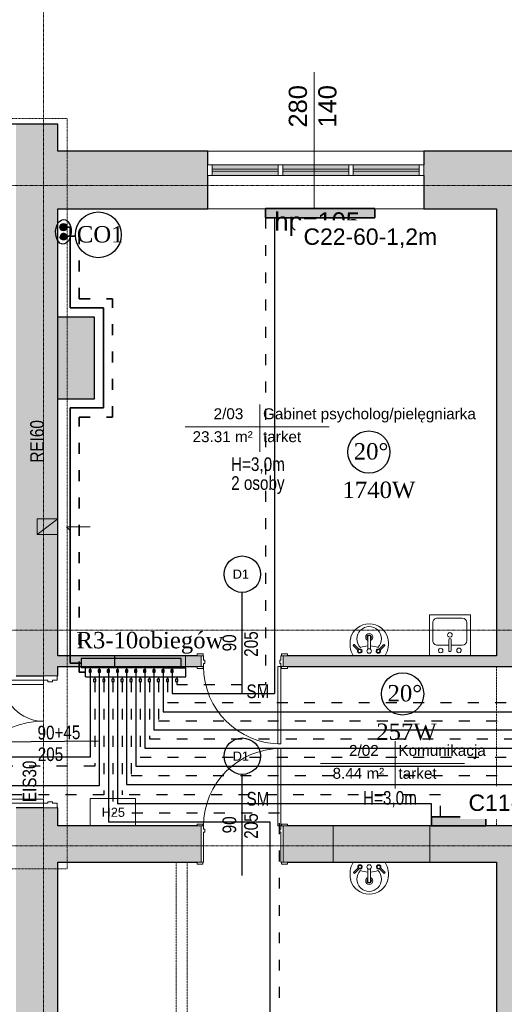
# Model space of a CAD drawing. Header units: inches. Extents: x -112469 to 885939, y -131046 to 286269.
# Tile 100 of 138: x 135883 to 141208, y -109603 to -98788. Entities that reach past the tile are written whole.
import ezdxf
from ezdxf.lldxf.tags import DXFTag

# ---------------------------------------------------------------- set-up
doc = ezdxf.new("R2010")
doc.units = ezdxf.units.IN
doc.header["$MEASUREMENT"] = 0
for name, pattern in [('ACAD_ISO03W100', [30, 12, -18]), ('Aligning Line 1_8_', [0.635, 0.3175, -0.3175]), ('Dash', [1.06, 0.53, -0.53]), ('Linia siatki', [0.9925, 0.47, -0.2175, 0.0875, -0.2175]), ('Ukryty', [0.714375, 0.47625, -0.238125])]:
    doc.linetypes.add(name, pattern=pattern)
for name, color, linetype, lineweight in [('_IS_CO grzejniki', 1, 'Continuous', 35), ('_IS_CO opis', 26, 'Continuous', 25), ('_IS_CO powrót', 5, 'ACAD_ISO03W100', 30), ('_IS_CO zasilenie', 1, 'Continuous', 30), ('_IS_CT powrot', 242, 'ACAD_ISO03W100', 35), ('_IS_CT zasilenie', 248, 'Continuous', 35), ('A-AREA-IDEN', 251, 'Continuous', 9), ('A-DETL', 251, 'Continuous', 9), ('A-DETL-HDLN', 251, 'Ukryty', 9), ('A-DETL-MEDM', 251, 'Continuous', 25), ('A-DETL-THIN', 251, 'Continuous', 9), ('A-DOOR', 251, 'Continuous', 9), ('A-DOOR-FRAM', 251, 'Continuous', 18), ('A-GLAZ', 251, 'Continuous', 9), ('A-WALL', 251, 'Continuous', 9), ('A-WALL-PATT', 254, 'Continuous', 25), ('G-ANNO-TEXT', 251, 'Continuous', 9), ('I-WALL', 251, 'Continuous', 9), ('P-SANR-FIXT', 251, 'Continuous', 9), ('S-GRID', 251, 'Continuous', 9)]:
    doc.layers.add(name, color=color, linetype=linetype, lineweight=lineweight)
for name, color, linetype in [('IS_Armatura_Therm', 7, 'SOLID'), ('IS_Rozdzielacze_Powrót', 5, 'Dash'), ('IS_Rozdzielacze_Zasilanie', 1, 'SOLID')]:
    doc.layers.add(name, color=color, linetype=linetype)
doc.styles.add('Arial', font='arial.ttf', dxfattribs={"height": 25})
doc.styles.add('Arial_1', font='arial.ttf', dxfattribs={"height": 12})
doc.styles.add('Arial_3', font='arial.ttf', dxfattribs={"height": 15})
doc.styles.add('Arial_4', font='arial.ttf', dxfattribs={"width": 0.8, "height": 18})
doc.styles.add('Arial_5', font='arial.ttf', dxfattribs={"height": 20})
doc.styles.add('krzysiek', font='times.ttf')
tags = doc.linetypes.add('SOLID', pattern=[10, 10, 0]).pattern_tags.tags
tags[6:7] = [DXFTag(74, 4), DXFTag(75, 0), DXFTag(340, '0'), DXFTag(46, 0.0), DXFTag(50, 0.0), DXFTag(44, 0.0), DXFTag(45, 0.0)]
tags[4:5] = [DXFTag(74, 4), DXFTag(75, 0), DXFTag(340, '0'), DXFTag(46, 0.0), DXFTag(50, 0.0), DXFTag(44, 0.0), DXFTag(45, 0.0)]

# ---------------------------------------------------------------- blocks, each defined once
blk = doc.blocks.new('Etyk_pom_1_mala - Etyk_pom_1_mala-219433-6_Poziom posadzka II pietra')
at = {"layer": 'A-AREA-IDEN'}
for p, q in [((-0.096, 0.144), (-0.096, -0.378)), ((-0.915, -0.101), (0.666, -0.101))]:
    blk.add_line(p, q, dxfattribs=at)
blk = doc.blocks.new('Zlew kuchenny - typu wyspowego - 450 x 450mm-548266-6_Poziom posadzka II pietra')
at = {"layer": 'P-SANR-FIXT'}
for p, q in [((-20.9, 22.7), (-20.9, -22.3)), ((24.1, -22.3), (24.1, 22.7)), ((0.3, 11.3), (-12, 11.3)), ((0.3, 17), (0.3, 5.3)), ((2.8, 17), (2.8, 5.3)), ((15.2, 11.3), (2.8, 11.3)), ((-17.1, 6.2), (-17.1, -13.4)), ((20.3, -13.4), (20.3, 6.2)), ((-12, -18.5), (15.2, -18.5)), ((-20.9, -22.3), (24.1, -22.3))]:
    blk.add_line(p, q, dxfattribs=at)
for centre, radius, start, end in [((-12, 6.2), 5.08, 90, 180), ((-8.4, 17), 2.54, 360, 180), ((-8.4, 17), 2.54, 180, 360), ((1.6, 17), 1.27, 360, 180), ((11.7, 17.2), 2.54, 360, 180), ((11.7, 17.2), 2.54, 180, 0), ((15.2, 6.2), 5.08, 360, 90), ((1.6, 0), 2.54, 360, 180), ((1.6, 0), 2.54, 180, 0), ((1.6, 5.3), 1.27, 180, 0), ((-12, -13.4), 5.08, 180, 270), ((15.2, -13.4), 5.08, 270, 0)]:
    blk.add_arc(centre, radius, start, end, dxfattribs=at)
blk = doc.blocks.new('Drzwi-korytarz-niesymetryczne-wpuszczane - 1350 x 2000mm-591046-6_Poziom posadzka II pietra')
at = {"layer": 'A-DOOR', "lineweight": 18}
for p, q in [((-67.5, -6.365), (-67.5, 83.635)), ((-67.5, 83.635), (-63, 83.635)), ((-63, 83.635), (-63, -6.365)), ((67.5, 38.635), (63, 38.635)), ((63, 38.635), (63, -6.365)), ((67.5, -6.365), (67.5, 38.635)), ((-63, -6.365), (-67.5, -6.365)), ((63, -6.365), (67.5, -6.365))]:
    blk.add_line(p, q, dxfattribs=at)
at = {"layer": 'A-DOOR'}
for centre, radius, start, end in [((-67.5, -6.365), 90, 0, 90), ((67.5, -6.365), 45, 90, 180)]:
    blk.add_arc(centre, radius, start, end, dxfattribs=at)
at = {"layer": 'A-DOOR-FRAM'}
for p, q in [((-67.5, -6.365), (-72.5, -6.365)), ((-72.5, -6.365), (-72.5, -21.365)), ((-67.5, -11.34125), (-67.5, -6.365)), ((67.5, -6.365), (67.5, -11.34125)), ((72.5, -6.365), (67.5, -6.365)), ((72.5, -21.365), (72.5, -6.365)), ((-72.5, -21.365), (-67.5, -21.365)), ((-65.9125, -11.34125), (-67.5, -11.34125)), ((-67.5, -21.365), (-67.5, -16.44375)), ((-67.5, -16.44375), (-65.9125, -16.44375)), ((-65.9125, -16.44375), (-65.9125, -11.34125)), ((67.5, -11.34125), (65.9125, -11.34125)), ((65.9125, -11.34125), (65.9125, -16.44375)), ((65.9125, -16.44375), (67.5, -16.44375)), ((67.5, -16.44375), (67.5, -21.365)), ((67.5, -21.365), (72.5, -21.365))]:
    blk.add_line(p, q, dxfattribs=at)
blk = doc.blocks.new('Lavabo mural - 05 - 440mm x 350mm-346807-6_Poziom posadzka II pietra')
at = {"layer": 'P-SANR-FIXT'}
for p, q in [((-17.2, -11), (-11.7, -5.6)), ((-16.1, -12.1), (-10.7, -6.7)), ((-1.5, -21.5), (-1.5, -7.1)), ((1.5, -21.5), (1.5, -7.1)), ((16.4, -12.1), (11, -6.7)), ((17.5, -11), (12, -5.6))]:
    blk.add_line(p, q, dxfattribs=at)
for centre, radius, start, end in [((5.3, -13.1), 26.4, 150.3649, 193.6351), ((-5.3, -13.1), 26.4, 346.3649, 29.6351), ((0, -18.4), 13.5, 135.4629, 45.0556), ((-10.1, -5.1), 2.5, 0, 180), ((-10.1, -5.1), 2.5, 180, 207.0533), ((-10.1, -5.1), 1.7, 360, 180), ((-10.1, -5.1), 1.7, 180, 198.0596), ((-10.1, -5.1), 1.7, 198.0596, 360), ((-10.1, -5.1), 2.5, 242.9467, 0), ((-0.2, 16), 26.7, 249.1986, 267.1093), ((0, -5.1), 2.5, 0, 180), ((0, -5.1), 2.5, 180, 0), ((-0.2, 16), 26.7, 273.5606, 291.3199), ((10.4, -5.1), 2.5, 360, 180), ((10.4, -5.1), 2.5, 180, 297.0533), ((10.4, -5.1), 1.7, 0, 180), ((10.4, -5.1), 1.7, 180, 0), ((10.4, -5.1), 2.5, 332.9467, 360), ((-0.6, -14.5), 20.4, 193.6351, 271.6558), ((0, -20.4), 3.86, 112.8828, 180), ((0, -20.4), 3.86, 180, 360), ((0, -20.4), 2.35, 129.6826, 180), ((0, -20.4), 2.35, 180, 360), ((0.6, -14.5), 20.4, 268.3442, 346.3649), ((0, -20.4), 3.86, 360, 67.1178), ((0, -20.4), 2.35, 360, 50.3185)]:
    blk.add_arc(centre, radius, start, end, dxfattribs=at)
for centre, major_axis, ratio, start_param, end_param in [((-16.6, -11.6), (-0.545, 0.545), 0.274309, 0, 3.141593), ((0, -21.5), (-1.5, 0), 0.428525, 0, 3.141593), ((17, -11.6), (0.545, 0.545), 0.274309, 3.141593, 6.283185)]:
    blk.add_ellipse(centre, major_axis=major_axis, ratio=ratio, start_param=start_param, end_param=end_param, dxfattribs=at)
blk = doc.blocks.new('Aluminum_2 szybowe - 160x140 wymiana-631431-6_Poziom posadzka II pietra')
at = {"layer": 'A-GLAZ'}
h = blk.add_hatch(color=256, dxfattribs=at)
h.paths.add_polyline_path([(-59.7, 7.7), (-59.7, 12.2), (-132.1, 12.2), (-132.1, 7.7), (-112.9, 7.7)])
h.paths.add_polyline_path([(-112.9, 14.7), (-59.7, 14.7), (-59.7, 19.2), (-132.1, 19.2), (-132.1, 14.7)])
h = blk.add_hatch(color=256, dxfattribs=at)
h.paths.add_polyline_path([(17.8, 7.7), (17.8, 12.2), (-54.6, 12.2), (-54.6, 7.7)])
h.paths.add_polyline_path([(17.8, 14.7), (17.8, 19.2), (-54.6, 19.2), (-54.6, 14.7)])
at = {"layer": 'A-GLAZ', "lineweight": 18}
for p, q in [((-132.1, 19.2), (-137.2, 19.2)), ((-137.2, 19.2), (-137.2, 7.7)), ((-132.1, 7.7), (-132.1, 19.2)), ((-59.7, 14.7), (-132.1, 14.7)), ((-132.1, 14.7), (-132.1, 12.2)), ((-132.1, 12.2), (-59.7, 12.2)), ((-54.6, 19.2), (-59.7, 19.2)), ((-59.7, 19.2), (-59.7, 7.7)), ((-59.7, 12.2), (-59.7, 14.7)), ((-54.6, 7.7), (-54.6, 19.2)), ((17.8, 14.7), (-54.6, 14.7)), ((-54.6, 14.7), (-54.6, 12.2)), ((-54.6, 12.2), (17.8, 12.2)), ((22.8, 19.2), (17.8, 19.2)), ((17.8, 19.2), (17.8, 7.7)), ((17.8, 12.2), (17.8, 14.7)), ((22.8, 7.7), (22.8, 19.2)), ((-137.2, 7.7), (-132.1, 7.7)), ((-59.7, 7.7), (-54.6, 7.7)), ((17.8, 7.7), (22.8, 7.7))]:
    blk.add_line(p, q, dxfattribs=at)
at = {"layer": 'A-GLAZ'}
for p, q in [((-132.1, 19.2), (-59.7, 19.2)), ((-54.6, 19.2), (17.8, 19.2)), ((-59.7, 7.7), (-132.1, 7.7)), ((17.8, 7.7), (-54.6, 7.7))]:
    blk.add_line(p, q, dxfattribs=at)
blk = doc.blocks.new('Drzwi-wewnętrzne-jednoskrzydłowe-dwupanelowe-drewniane - 900 x 2100mm-617696-6_Poziom posadzka II pietra')
at = {"layer": 'A-DOOR', "lineweight": 18}
for p, q in [((42.5, 104.6825), (39, 104.6825)), ((39, 104.6825), (39, 19.6825)), ((42.5, 19.6825), (42.5, 104.6825)), ((39, 19.6825), (42.5, 19.6825))]:
    blk.add_line(p, q, dxfattribs=at)
at = {"layer": 'A-DOOR'}
for p, q in [((-43.135, 21.6825), (-49.635, 21.6825)), ((-49.635, 21.6825), (-49.635, 19.6825)), ((-43.135, 19.6825), (-43.135, 21.6825)), ((49.635, 21.6825), (43.135, 21.6825)), ((43.135, 21.6825), (43.135, 19.6825)), ((49.635, 19.6825), (49.635, 21.6825)), ((-49.635, 19.6825), (-43.135, 19.6825)), ((43.135, 19.6825), (49.635, 19.6825)), ((-43.135, -20.3175), (-49.635, -20.3175)), ((-49.635, -20.3175), (-49.635, -22.3175)), ((-43.135, -22.3175), (-43.135, -20.3175)), ((49.635, -20.3175), (43.135, -20.3175)), ((43.135, -20.3175), (43.135, -22.3175)), ((49.635, -22.3175), (49.635, -20.3175)), ((-49.635, -22.3175), (-43.135, -22.3175)), ((43.135, -22.3175), (49.635, -22.3175))]:
    blk.add_line(p, q, dxfattribs=at)
blk.add_arc((42.5, 19.6825), 85, 90, 180, dxfattribs=at)
at = {"layer": 'A-DOOR-FRAM'}
for p, q in [((-42.5, 19.6825), (-45, 19.6825)), ((-45, 19.6825), (-45, -20.3175)), ((-42.5, 16.1825), (-42.5, 19.6825)), ((-41.23, 16.1825), (-42.5, 16.1825)), ((-42.5, -20.3175), (-42.5, 12.69)), ((-42.5, 12.69), (-41.23, 12.69)), ((-41.23, 12.69), (-41.23, 16.1825)), ((42.5, 16.1825), (41.23, 16.1825)), ((41.23, 16.1825), (41.23, 12.69)), ((41.23, 12.69), (42.5, 12.69)), ((42.5, 19.6825), (42.5, 16.1825)), ((45, 19.6825), (42.5, 19.6825)), ((42.5, 12.69), (42.5, -20.3175)), ((45, -20.3175), (45, 19.6825)), ((-45, -20.3175), (-42.5, -20.3175)), ((42.5, -20.3175), (45, -20.3175))]:
    blk.add_line(p, q, dxfattribs=at)
blk = doc.blocks.new('Drzwi-wewnętrzne-jednoskrzydłowe-dwupanelowe-drewniane - 900 x 2100mm-658395-6_Poziom posadzka II pietra')
at = {"layer": 'A-DOOR'}
for p, q in [((-49.6, 8.3), (-43.1, 8.3)), ((-49.6, 6.3), (-49.6, 8.3)), ((-43.1, 6.3), (-49.6, 6.3)), ((-43.1, 8.3), (-43.1, 6.3)), ((43.1, 8.3), (49.6, 8.3)), ((43.1, 6.3), (43.1, 8.3)), ((49.6, 6.3), (43.1, 6.3)), ((49.6, 8.3), (49.6, 6.3)), ((-49.6, -5.7), (-43.1, -5.7)), ((-49.6, -7.7), (-49.6, -5.7)), ((-43.1, -7.7), (-49.6, -7.7)), ((-43.1, -5.7), (-43.1, -7.7)), ((43.1, -5.7), (49.6, -5.7)), ((43.1, -7.7), (43.1, -5.7)), ((49.6, -7.7), (43.1, -7.7)), ((49.6, -5.7), (49.6, -7.7))]:
    blk.add_line(p, q, dxfattribs=at)
at = {"layer": 'A-DOOR', "lineweight": 18}
for p, q in [((39, -5.7), (42.5, -5.7)), ((39, -90.7), (39, -5.7)), ((42.5, -5.7), (42.5, -90.7)), ((42.5, -90.7), (39, -90.7))]:
    blk.add_line(p, q, dxfattribs=at)
at = {"layer": 'A-DOOR'}
blk.add_arc((42.5, -5.7), 85, 180, 270, dxfattribs=at)
at = {"layer": 'A-DOOR-FRAM'}
for p, q in [((-45, 6.3), (-42.5, 6.3)), ((-45, -5.7), (-45, 6.3)), ((-42.5, 6.3), (-42.5, 1.3)), ((-42.5, 1.3), (-41.2, 1.3)), ((-41.2, 1.3), (-41.2, -2.2)), ((41.2, 1.3), (42.5, 1.3)), ((41.2, -2.2), (41.2, 1.3)), ((42.5, 6.3), (45, 6.3)), ((42.5, 1.3), (42.5, 6.3)), ((45, 6.3), (45, -5.7)), ((-42.5, -5.7), (-45, -5.7)), ((-42.5, -2.2), (-42.5, -5.7)), ((-41.2, -2.2), (-42.5, -2.2)), ((42.5, -2.2), (41.2, -2.2)), ((42.5, -5.7), (42.5, -2.2)), ((45, -5.7), (42.5, -5.7))]:
    blk.add_line(p, q, dxfattribs=at)
blk = doc.blocks.new('2 PIĘTRO')
at = {"layer": 'A-WALL-PATT', "lineweight": 9}
h = blk.add_hatch(color=251, dxfattribs=at)
h.paths.add_polyline_path([(198273.54, -19445.71), (198733.54, -19445.71), (198733.54, -11555.71), (198273.54, -11555.71), (198273.54, -19425.71)])
h.paths.add_polyline_path([(198273.54, -10105.71), (198733.54, -10105.71), (198733.54, -4045.71), (198273.54, -4045.71), (198273.54, -9567.62)])
h = blk.add_hatch(color=251, dxfattribs=at)
h.paths.add_polyline_path([(203553.54, -4975.71), (203733.54, -4975.71), (203733.54, -4345.71), (202753.54, -4345.71), (202753.54, -4975.71)])
h.paths.add_polyline_path([(199733.07, -4975.71), (200378.94, -4975.71), (200378.94, -4345.71), (198733.54, -4345.71), (198733.54, -4975.71)])
h = blk.add_hatch(color=251, dxfattribs=at)
h.paths.add_polyline_path([(203753.54, -19445.71), (203953.54, -19445.71), (203953.54, -12155.71), (203553.54, -12155.71), (203553.54, -19445.71)])
h.paths.add_polyline_path([(203553.54, -9885.71), (203953.54, -9885.71), (203953.54, -4975.71), (203553.54, -4975.71), (203553.54, -9567.62)])
for points in [[(198733.54, -7065.71), (199133.54, -7065.71), (199133.54, -6165.71), (198733.54, -6165.71), (198733.54, -6588.15)], [(199353.54, -10005.71), (199353.54, -9885.71), (198733.54, -9885.71), (198733.54, -10005.71), (198901.63, -10005.71)], [(199353.54, -10005.71), (200133.54, -10005.71), (200133.54, -9885.71), (199353.54, -9885.71)], [(202818.54, -12155.71), (202818.54, -11755.71), (201758.54, -11755.71), (201758.54, -12155.71)]]:
    blk.add_hatch(color=251, dxfattribs=at).paths.add_polyline_path(points)
h = blk.add_hatch(color=251, dxfattribs=at)
h.paths.add_polyline_path([(203953.54, -10005.71), (203953.54, -9885.71), (201208.54, -9885.71), (201208.54, -10005.71), (203058.81, -10005.71)])
h.paths.add_polyline_path([(200262.19, -10005.71), (200308.54, -10005.71), (200308.54, -9885.71), (200133.54, -9885.71), (200133.54, -10005.71)])
h = blk.add_hatch(color=251, dxfattribs=at)
h.paths.add_polyline_path([(201254.89, -12155.71), (201758.54, -12155.71), (201758.54, -11755.71), (201208.54, -11755.71), (201208.54, -12155.71)])
h.paths.add_polyline_path([(200308.54, -12155.71), (200308.54, -11755.71), (198733.54, -11755.71), (198733.54, -12155.71), (200262.19, -12155.71)])
h = blk.add_hatch(color=251, dxfattribs=at)
h.paths.add_polyline_path([(206163.19, -12155.71), (206366.84, -12155.71), (206366.84, -11755.71), (206116.84, -11755.71), (206116.84, -12155.71)])
h.paths.add_polyline_path([(204721.69, -12155.71), (205216.84, -12155.71), (205216.84, -11755.71), (202818.54, -11755.71), (202818.54, -12155.71), (203953.54, -12155.71)])
at = {"layer": 'A-DETL', "color": 251, "linetype": 'Aligning Line 1_8_', "lineweight": 18}
for p, q in [((194873.54, -3985.41), (198833.49, -3985.41)), ((198833.49, -12225.41), (198833.49, -3985.41)), ((192196.33, -12225.41), (198833.49, -12225.41))]:
    blk.add_line(p, q, dxfattribs=at)
at = {"layer": 'A-DETL', "color": 251, "lineweight": 18}
for p, q in [((198733.54, -8384.17), (198503.54, -8556.25)), ((198503.54, -8384.17), (198503.54, -8556.25)), ((198733.54, -8384.17), (198503.54, -8384.17)), ((198733.54, -8556.25), (198733.54, -8384.17)), ((198826.42, -8470.05), (198868.84, -8512.48)), ((198826.42, -8470.05), (199086.42, -8470.05)), ((198733.54, -8556.25), (198503.54, -8556.25))]:
    blk.add_line(p, q, dxfattribs=at)
at = {"layer": 'A-DETL-HDLN', "color": 251}
for p, q in [((203553.54, -10005.71), (203553.54, -11755.71)), ((200033.54, -14355.71), (200033.54, -12155.71)), ((200153.54, -14475.71), (200153.54, -12155.71))]:
    blk.add_line(p, q, dxfattribs=at)
at = {"layer": 'A-DETL-MEDM', "color": 251}
for p, q in [((200758.54, -10300.71), (200758.54, -9190.71)), ((199177.17, -10825.9), (198067.22, -10836.63)), ((200758.54, -12299.89), (200758.54, -11189.89))]:
    blk.add_line(p, q, dxfattribs=at)
for centre in [(200758.54, -8990.71), (200758.54, -10989.89)]:
    blk.add_circle(centre, 200, dxfattribs=at)
at = {"layer": 'A-DETL-THIN', "color": 251}
for p, q in [((201548.87, -4975.71), (201548.87, -3475.71)), ((199086.42, -11755.71), (199086.42, -11455.71)), ((199086.42, -11455.71), (199586.42, -11455.71)), ((199586.42, -11455.71), (199586.42, -11755.71)), ((199586.42, -11755.71), (199086.42, -11755.71))]:
    blk.add_line(p, q, dxfattribs=at)
at = {"layer": 'A-WALL', "color": 251, "lineweight": 25}
for p, q in [((198733.54, -4045.71), (197533.54, -4045.71)), ((198733.54, -4345.71), (198733.54, -4045.71)), ((200378.94, -4345.71), (198733.54, -4345.71)), ((200378.94, -4495.71), (200378.94, -4345.71)), ((202753.54, -4345.71), (202753.54, -4495.71)), ((209533.54, -4345.71), (202753.54, -4345.71)), ((200378.94, -4975.71), (200378.94, -4610.01)), ((202753.54, -4610.01), (202753.54, -4975.71)), ((198733.54, -4975.71), (200378.94, -4975.71)), ((198733.54, -9885.71), (198733.54, -4975.71)), ((202753.54, -4975.71), (203553.54, -4975.71)), ((200262.19, -9885.71), (198733.54, -9885.71)), ((199353.54, -9885.71), (199353.54, -10005.71)), ((203553.54, -9885.71), (201254.89, -9885.71)), ((198733.54, -10005.71), (200262.19, -10005.71)), ((198733.54, -10105.71), (198733.54, -10005.71)), ((201254.89, -10005.71), (203953.54, -10005.71)), ((198273.54, -10105.71), (198573.54, -10105.71)), ((198723.54, -10105.71), (198733.54, -10105.71)), ((198573.54, -11555.71), (198273.54, -11555.71)), ((198733.54, -11555.71), (198723.54, -11555.71)), ((198733.54, -11755.71), (198733.54, -11555.71)), ((198733.54, -19445.71), (198733.54, -12155.71))]:
    blk.add_line(p, q, dxfattribs=at)
at = {"layer": 'A-WALL', "color": 251}
for p, q in [((200378.94, -4345.71), (202753.54, -4345.71)), ((202753.54, -4975.71), (200378.94, -4975.71)), ((200133.54, -10005.71), (200133.54, -9885.71)), ((201758.54, -12155.71), (201758.54, -11755.71)), ((202818.54, -12155.71), (202818.54, -11755.71))]:
    blk.add_line(p, q, dxfattribs=at)
at = {"layer": 'I-WALL', "color": 251, "lineweight": 25}
for p, q in [((203553.54, -4975.71), (203553.54, -9885.71)), ((199133.54, -6165.71), (198733.54, -6165.71)), ((199133.54, -7065.71), (199133.54, -6165.71)), ((198733.54, -7065.71), (199133.54, -7065.71)), ((200262.19, -11755.71), (198733.54, -11755.71)), ((205170.49, -11755.71), (201254.89, -11755.71)), ((198733.54, -12155.71), (200262.19, -12155.71)), ((201254.89, -12155.71), (203553.54, -12155.71)), ((203553.54, -12155.71), (203553.54, -19445.71))]:
    blk.add_line(p, q, dxfattribs=at)
at = {"layer": 'S-GRID', "color": 251, "linetype": 'Linia siatki'}
for p, q in [((198573.54, -349.63), (198573.54, -23392.42)), ((178601.56, -4720.71), (213831.77, -4720.71)), ((178601.56, -9605.71), (213831.77, -9605.71)), ((178601.56, -11975.71), (213831.77, -11975.71))]:
    blk.add_line(p, q, dxfattribs=at)
at = {"layer": 'A-AREA-IDEN', "color": 251, "xscale": 999.9999999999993, "yscale": 999.9999999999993, "zscale": 999.9999999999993}
for p in [(201046.06, -7270.23), (202534.06, -10968.2)]:
    blk.add_blockref('Etyk_pom_1_mala - Etyk_pom_1_mala-219433-6_Poziom posadzka II pietra', p, dxfattribs=at)
at = {"layer": 'A-DOOR', "color": 251, "xscale": 10, "yscale": 10, "zscale": 10}
for name, p in [('Drzwi-wewnętrzne-jednoskrzydłowe-dwupanelowe-drewniane - 900 x 2100mm-658395-6_Poziom posadzka II pietra', (200758.54, -9948.88)), ('Drzwi-wewnętrzne-jednoskrzydłowe-dwupanelowe-drewniane - 900 x 2100mm-617696-6_Poziom posadzka II pietra', (200758.54, -11952.53))]:
    blk.add_blockref(name, p, dxfattribs=at)
at = {"layer": 'A-DOOR', "color": 251, "xscale": 10, "yscale": 10, "zscale": 10, "rotation": 89.99999999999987}
blk.add_blockref('Drzwi-korytarz-niesymetryczne-wpuszczane - 1350 x 2000mm-591046-6_Poziom posadzka II pietra', (198509.89, -10830.71), dxfattribs=at)
at = {"layer": 'A-GLAZ', "color": 251, "xscale": 10, "yscale": 10, "zscale": 10}
for p in [(201750.54, -4687.26), (202525.14, -4687.26)]:
    blk.add_blockref('Aluminum_2 szybowe - 160x140 wymiana-631431-6_Poziom posadzka II pietra', p, dxfattribs=at)
at = {"layer": 'P-SANR-FIXT', "color": 251, "xscale": 10, "yscale": 10, "zscale": 10, "rotation": 180}
for name, p in [('Zlew kuchenny - typu wyspowego - 450 x 450mm-548266-6_Poziom posadzka II pietra', (203056.13, -9658.36)), ('Lavabo mural - 05 - 440mm x 350mm-346807-6_Poziom posadzka II pietra', (202153.54, -9885.71))]:
    blk.add_blockref(name, p, dxfattribs=at)
at = {"layer": 'P-SANR-FIXT', "color": 251, "xscale": 10, "yscale": 10, "zscale": 10}
blk.add_blockref('Lavabo mural - 05 - 440mm x 350mm-346807-6_Poziom posadzka II pietra', (202153.54, -12155.71), dxfattribs=at)
at = {"layer": 'A-AREA-IDEN', "color": 251, "char_height": 120, "attachment_point": 1, "style": 'Arial_1'}
for s, insert, width in [('2/03', (200444.15, -7168.52), 424.8944), ('Gabinet psycholog/pielęgniarka', (200986.93, -7168.52), 2425.0259), ('23.31 m²', (200212.79, -7420.23), 857.8056), ('tarket', (200986.93, -7420.23), 553.1644), ('2/02', (201932.15, -10866.49), 424.8944), ('Komunikacja', (202474.93, -10866.49), 1242.6156), ('8.44 m²', (201750.79, -11118.2), 737.5525), ('tarket', (202474.93, -11118.2), 553.1644)]:
    blk.add_mtext(s, dxfattribs=dict(at, insert=insert, width=width))
at = {"layer": 'G-ANNO-TEXT', "color": 251, "attachment_point": 1}
for s, insert, char_height, width, rotation, style in [('280', (201269.45, -4084.41), 200, 577.215, 90, 'Arial_5'), ('140', (201593.57, -4084.41), 200, 577.215, 90, 'Arial_5'), ('REI60', (198428.35, -7764.21), 150, 713.5019, 90, 'Arial_4'), ('90', (200542.04, -9838.42), 150, 288.6075, 90, 'Arial_4'), ('205', (200780.16, -9897.95), 150, 432.9112, 90, 'Arial_4'), ('90+45', (198508.36, -10656.51), 150, 729.5356, 0.553767, 'Arial_4'), ('205', (198510.67, -10894.62), 150, 432.9112, 0.553767, 'Arial_4'), ('EIS30', (198345.65, -11495), 150, 697.4681, 90, 'Arial_4'), ('205', (200780.16, -11897.13), 150, 432.9112, 90, 'Arial_4'), ('90', (200542.04, -11837.6), 150, 288.6075, 90, 'Arial_4')]:
    blk.add_mtext(s, dxfattribs=dict(at, insert=insert, char_height=char_height, width=width, rotation=rotation, style=style))
for s, insert, char_height, width, style in [('hp=105', (201111.92, -5015.65), 200, 1162.4469, 'Arial_5'), ('H=3,0m', (200635.07, -7707.19), 150, 913.9237, 'Arial_4'), ('2 osoby', (200636.78, -7914.41), 150, 873.8394, 'Arial_4'), ('D1', (200654.03, -8939.46), 100, 216.4556, 'Arial_3'), ('SM', (200805, -10202.38), 150, 384.81, 'Arial_4'), ('D1', (200654.03, -10938.64), 100, 216.4556, 'Arial_3'), ('SM', (200805, -11382.38), 150, 384.81, 'Arial_4'), ('H=3,0m', (202085.81, -11372.54), 150, 913.9237, 'Arial_4'), ('H25', (199213.34, -11556), 100, 304.6413, 'Arial_3')]:
    blk.add_mtext(s, dxfattribs=dict(at, insert=insert, char_height=char_height, width=width, style=style))

msp = doc.modelspace()

# ---------------------------------------------------------------- block references
msp.add_blockref('2 PIĘTRO', (-62430, -95888))

# ---------------------------------------------------------------- next in the draw order: hatches: boundary and pattern name
at = {"layer": '_IS_CO grzejniki'}
h = msp.add_hatch(color=256, dxfattribs=at)
h.dxf.hatch_style = 1
edge = h.paths.add_edge_path()
edge.add_line((139784, -100963), (139784, -100863))
edge.add_line((139084, -100863), (138584, -100863))
edge.add_line((138584, -100863), (138584, -100963))
edge.add_line((138584, -100963), (139084, -100963))
h = msp.add_hatch(color=256, dxfattribs=at)
h.dxf.hatch_style = 1
edge = h.paths.add_edge_path()
edge.add_line((141007, -107643), (141007, -107543))
edge.add_line((140807, -107543), (140407, -107543))
edge.add_line((140407, -107543), (140407, -107643))
edge.add_line((140407, -107643), (140807, -107643))
at = {"layer": '_IS_CO powrót', "ltscale": 10}
msp.add_hatch(color=256, dxfattribs=at).paths.add_polyline_path([(136365, -101207, 1), (136365, -101127, 1)])
at = {"layer": '_IS_CO zasilenie', "ltscale": 10}
msp.add_hatch(color=256, dxfattribs=at).paths.add_polyline_path([(136365, -101107, 1), (136365, -101027, 1)])

# ---------------------------------------------------------------- next in the draw order: linework, layer by layer
msp.add_ellipse((136363, -101118), major_axis=(5, 135), ratio=0.629138)
at = {"layer": '_IS_CO grzejniki'}
for points in [[(139784, -100963), (139784, -100863), (138584, -100863), (138584, -100963)], [(141007, -107643), (141007, -107543), (140407, -107543), (140407, -107643)]]:
    msp.add_lwpolyline(points, close=True, dxfattribs=at)
at = {"layer": '_IS_CO opis', "lineweight": -3, "ltscale": 15}
for centre, radius in [((136747, -101151), 252), ((139720, -103537), 232), ((140091, -106194), 232)]:
    msp.add_circle(centre, radius, dxfattribs=at)
at = {"layer": '_IS_CO powrót', "ltscale": 10}
for p, q in [((138584, -100963), (138584, -106089)), ((136708, -106056), (136708, -106989)), ((136808, -106056), (136808, -107303)), ((136908, -106056), (136908, -107503)), ((137008, -106056), (137008, -107303)), ((137108, -106056), (137108, -107089)), ((137208, -106056), (137208, -106889)), ((137308, -106056), (137308, -106689)), ((137408, -106056), (137408, -106489)), ((137508, -106056), (137508, -106289)), ((137608, -106056), (137608, -106089)), ((137608, -106089), (138584, -106089)), ((137508, -106289), (141783, -106289)), ((137408, -106489), (143386, -106489)), ((137308, -106689), (146373, -106689)), ((137208, -106889), (143541, -106889)), ((136708, -106989), (133404, -106989)), ((137108, -107089), (143167, -107089)), ((136808, -107303), (135309, -107303)), ((140507, -107303), (137008, -107303)), ((140507, -107543), (140507, -107303)), ((138737, -107503), (136908, -107503)), ((138737, -115233), (138737, -107503))]:
    msp.add_line(p, q, dxfattribs=at)
msp.add_circle((136365, -101167), 40, dxfattribs=at)
at = {"layer": '_IS_CO zasilenie', "ltscale": 10}
for p, q in [((138684, -100963), (138684, -106189)), ((136658, -105956), (136658, -106889)), ((136758, -105956), (136758, -107203)), ((136858, -105956), (136858, -107603)), ((136958, -105956), (136958, -107403)), ((137058, -105956), (137058, -107189)), ((137158, -105956), (137158, -106989)), ((137258, -105956), (137258, -106789)), ((137358, -105956), (137358, -106589)), ((137458, -105956), (137458, -106389)), ((137558, -105956), (137558, -106189)), ((137558, -106189), (138684, -106189)), ((137458, -106389), (141883, -106389)), ((137358, -106589), (143486, -106589)), ((137258, -106789), (146373, -106789)), ((136658, -106889), (133304, -106889)), ((137158, -106989), (143441, -106989)), ((136758, -107203), (135209, -107203)), ((137058, -107189), (143067, -107189)), ((140407, -107403), (136958, -107403)), ((140407, -107543), (140407, -107403)), ((138637, -107603), (136858, -107603)), ((138637, -115233), (138637, -107603))]:
    msp.add_line(p, q, dxfattribs=at)
msp.add_circle((136365, -101067), 40, dxfattribs=at)
at = {"layer": '_IS_CT powrot', "ltscale": 10}
for p, q in [((136365, -101167), (136537, -101167)), ((136537, -101853), (136537, -101167)), ((136537, -101853), (136903, -101853)), ((136903, -103153), (136903, -101853)), ((136537, -105956), (136537, -103153)), ((136537, -103153), (136903, -103153)), ((136608, -105956), (136537, -105956))]:
    msp.add_line(p, q, dxfattribs=at)
at = {"layer": '_IS_CT zasilenie', "ltscale": 10}
for p, q in [((136365, -101067), (136437, -101067)), ((136437, -101953), (136437, -101067)), ((136437, -101953), (136803, -101953)), ((136803, -103053), (136803, -101953)), ((136437, -105856), (136437, -103053)), ((136437, -103053), (136803, -103053)), ((136558, -105856), (136437, -105856))]:
    msp.add_line(p, q, dxfattribs=at)
at = {"layer": 'IS_Armatura_Therm', "color": 0, "lineweight": 30}
for p, q in [((136670, -105931), (136645, -105931)), ((136645, -105931), (136670, -105956)), ((136645, -105931), (136645, -105956)), ((136645, -105956), (136670, -105956)), ((136658, -105906), (136658, -105931)), ((136670, -105956), (136670, -105931)), ((136770, -105931), (136745, -105931)), ((136745, -105931), (136770, -105956)), ((136745, -105931), (136745, -105956)), ((136745, -105956), (136770, -105956)), ((136758, -105906), (136758, -105931)), ((136770, -105956), (136770, -105931)), ((136870, -105931), (136845, -105931)), ((136845, -105931), (136870, -105956)), ((136845, -105931), (136845, -105956)), ((136845, -105956), (136870, -105956)), ((136858, -105906), (136858, -105931)), ((136870, -105956), (136870, -105931)), ((136945, -105931), (136945, -105956)), ((136970, -105931), (136945, -105931)), ((136945, -105931), (136970, -105956)), ((136945, -105956), (136970, -105956)), ((136958, -105906), (136958, -105931)), ((136970, -105956), (136970, -105931)), ((137045, -105931), (137045, -105956)), ((137070, -105931), (137045, -105931)), ((137045, -105931), (137070, -105956)), ((137045, -105956), (137070, -105956)), ((137058, -105906), (137058, -105931)), ((137070, -105956), (137070, -105931)), ((137145, -105931), (137145, -105956)), ((137170, -105931), (137145, -105931)), ((137145, -105931), (137170, -105956)), ((137145, -105956), (137170, -105956)), ((137158, -105906), (137158, -105931)), ((137170, -105956), (137170, -105931)), ((137245, -105931), (137245, -105956)), ((137270, -105931), (137245, -105931)), ((137245, -105931), (137270, -105956)), ((137245, -105956), (137270, -105956)), ((137258, -105906), (137258, -105931)), ((137270, -105956), (137270, -105931)), ((137345, -105931), (137345, -105956)), ((137370, -105931), (137345, -105931)), ((137345, -105931), (137370, -105956)), ((137345, -105956), (137370, -105956)), ((137358, -105906), (137358, -105931)), ((137370, -105956), (137370, -105931)), ((137445, -105931), (137445, -105956)), ((137470, -105931), (137445, -105931)), ((137445, -105931), (137470, -105956)), ((137445, -105956), (137470, -105956)), ((137458, -105906), (137458, -105931)), ((137470, -105956), (137470, -105931)), ((137545, -105931), (137545, -105956)), ((137570, -105931), (137545, -105931)), ((137545, -105931), (137570, -105956)), ((137545, -105956), (137570, -105956)), ((137558, -105906), (137558, -105931)), ((137570, -105956), (137570, -105931)), ((136695, -106031), (136695, -106056)), ((136720, -106031), (136695, -106031)), ((136695, -106056), (136720, -106056)), ((136708, -106006), (136708, -106031)), ((136720, -106056), (136720, -106031)), ((136795, -106031), (136795, -106056)), ((136820, -106031), (136795, -106031)), ((136795, -106056), (136820, -106056)), ((136808, -106006), (136808, -106031)), ((136820, -106056), (136820, -106031)), ((136895, -106031), (136895, -106056)), ((136920, -106031), (136895, -106031)), ((136895, -106056), (136920, -106056)), ((136908, -106006), (136908, -106031)), ((136920, -106056), (136920, -106031)), ((136995, -106031), (136995, -106056)), ((137020, -106031), (136995, -106031)), ((136995, -106056), (137020, -106056)), ((137008, -106006), (137008, -106031)), ((137020, -106056), (137020, -106031)), ((137095, -106031), (137095, -106056)), ((137120, -106031), (137095, -106031)), ((137095, -106056), (137120, -106056)), ((137108, -106006), (137108, -106031)), ((137120, -106056), (137120, -106031)), ((137195, -106031), (137195, -106056)), ((137220, -106031), (137195, -106031)), ((137195, -106056), (137220, -106056)), ((137208, -106006), (137208, -106031)), ((137220, -106056), (137220, -106031)), ((137295, -106031), (137295, -106056)), ((137320, -106031), (137295, -106031)), ((137295, -106056), (137320, -106056)), ((137308, -106006), (137308, -106031)), ((137320, -106056), (137320, -106031)), ((137395, -106031), (137395, -106056)), ((137420, -106031), (137395, -106031)), ((137395, -106056), (137420, -106056)), ((137408, -106006), (137408, -106031)), ((137420, -106056), (137420, -106031)), ((137495, -106031), (137495, -106056)), ((137520, -106031), (137495, -106031)), ((137495, -106056), (137520, -106056)), ((137508, -106006), (137508, -106031)), ((137520, -106056), (137520, -106031)), ((137595, -106031), (137595, -106056)), ((137620, -106031), (137595, -106031)), ((137595, -106056), (137620, -106056)), ((137608, -106006), (137608, -106031)), ((137620, -106056), (137620, -106031))]:
    msp.add_line(p, q, dxfattribs=at)
at = {"layer": 'IS_Rozdzielacze_Powrót', "color": 0, "linetype": 'SOLID', "lineweight": 30}
for p, q in [((137508, -105906), (136558, -105906)), ((137508, -105906), (137508, -105906)), ((137708, -106006), (137708, -105906)), ((136608, -106006), (137708, -106006))]:
    msp.add_line(p, q, dxfattribs=at)
at = {"layer": 'IS_Rozdzielacze_Zasilanie', "color": 0, "lineweight": 30}
for p, q in [((137658, -105806), (136558, -105806)), ((136558, -105806), (136558, -105906)), ((137458, -105806), (137458, -105806)), ((137658, -105906), (137658, -105806)), ((136608, -106006), (136608, -105906)), ((137458, -105906), (137708, -105906))]:
    msp.add_line(p, q, dxfattribs=at)

# ---------------------------------------------------------------- next in the draw order: texts
at = {"layer": '_IS_CO opis', "ltscale": 15, "char_height": 180, "attachment_point": 1, "style": 'krzysiek'}
for s, insert, width in [('CO1', (136511, -101055), 751.99), ('20%%D', (139554, -103439), 380.43), ('1740W', (139430, -103862), 999.97), ('R3-10obiegów', (136506, -105513), 2324.14), ('20%%D', (139925, -106096), 380.43), ('257W', (139801, -106519), 999.97)]:
    msp.add_mtext(s, dxfattribs=dict(at, insert=insert, width=width))
at = {"layer": '_IS_CO opis', "ltscale": 15, "insert": (139002, -101081), "char_height": 180, "width": 1146.96, "attachment_point": 1, "style": 'Arial', "bg_fill": 2}
msp.add_mtext('C22-60-1,2m', dxfattribs=at)

# ---------------------------------------------------------------- next in the draw order: texts
at = {"layer": '_IS_CO opis', "ltscale": 15, "insert": (140815, -107299), "char_height": 180, "width": 1146.96, "attachment_point": 1, "style": 'Arial', "bg_fill": 2}
msp.add_mtext('C11-30-0,6m', dxfattribs=at)

doc.saveas('drawing.dxf')
